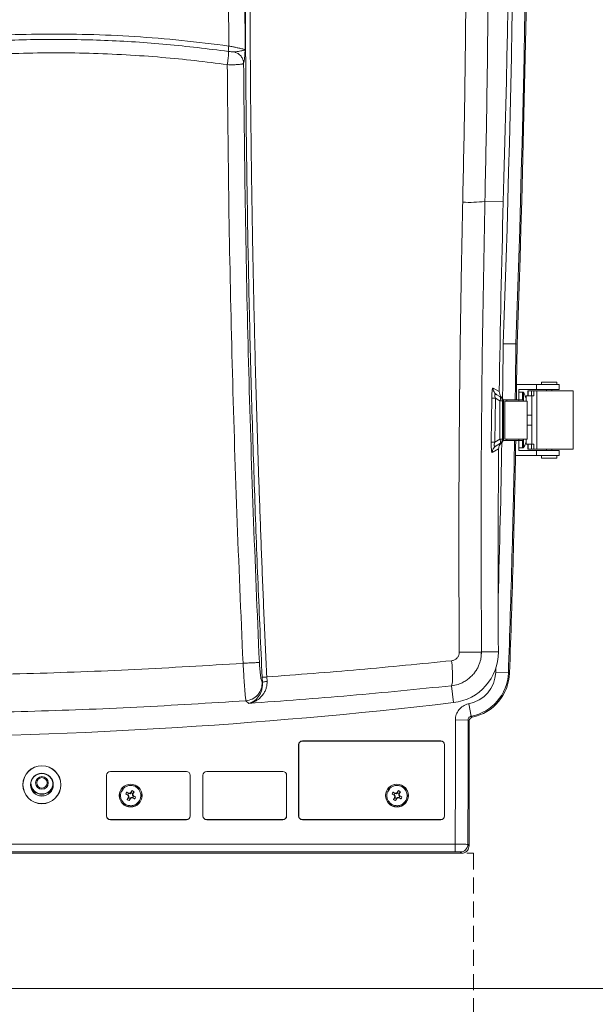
# Model space of a CAD drawing. Header units: millimetres. Extents: x 0 to 594, y 0 to 420.
# Tile 70 of 75: x 482 to 527, y 218 to 296. Entities that reach past the tile are written whole.
import ezdxf

# ---------------------------------------------------------------- set-up
doc = ezdxf.new("R2010")
doc.units = ezdxf.units.MM
doc.linetypes.add('HIDDEN', pattern=[1.905, 1.27, -0.635])
doc.styles.add('SLDTEXTSTYLE1', font='TXT', dxfattribs={"width": 0.605})
doc.dimstyles.new('SLDDIMSTYLE1', dxfattribs={"dimtxt": 2.568319, "dimasz": 3.3, "dimexe": 0, "dimexo": 0.0625, "dimgap": 0.64208, "dimtad": 1, "dimdec": 0, "dimlfac": 5, "dimrnd": 1e-09, "dimzin": 12, "dimdsep": 46, "dimtxsty": 'SLDTEXTSTYLE1', "dimsah": 1, "dimcen": 0.09, "dimadec": 0, "dimazin": 3, "dimtfac": 1, "dimtdec": 1, "dimtofl": 0, "dimtmove": 0, "dimatfit": 3, "dimfxl": 0, "dimfrac": 2, "dimtolj": 1, "dimtzin": 12, "dimarcsym": 0})

# ---------------------------------------------------------------- blocks, each defined once
blk = doc.blocks.new('_D_1')
at = {"color": 7, "linetype": 'Continuous', "lineweight": 0}
for p, q in [((480.764, 376.809), (537.832, 376.809)), ((536.832, 376.809), (536.832, 219.509)), ((532.3, 300.854), (532.3, 301.442)), ((532.3, 301.442), (536.245, 301.442)), ((536.245, 301.442), (536.245, 300.854)), ((532.3, 295.465), (532.3, 294.877)), ((536.245, 294.877), (536.245, 295.465)), ((532.3, 294.877), (536.245, 294.877)), ((480.764, 219.509), (537.832, 219.509))]:
    blk.add_line(p, q, dxfattribs=at)
for points in [[(536.832, 376.809), (536.332, 373.509), (537.332, 373.509)], [(536.832, 219.509), (537.332, 222.809), (536.332, 222.809)]]:
    blk.add_solid(points, dxfattribs=at)
at = {"color": 7, "linetype": 'Continuous', "lineweight": 0, "char_height": 2.6458, "attachment_point": 1, "rotation": 90, "style": 'SLDTEXTSTYLE1'}
for s, insert in [('787', (528.302, 295.22)), ('31', (532.834, 296.2))]:
    blk.add_mtext(s, dxfattribs=dict(at, insert=insert))

msp = doc.modelspace()

# ---------------------------------------------------------------- linework, layer by layer
at = {"color": 7, "linetype": 'Continuous', "lineweight": 15}
for p, q in [((498.101, 293.794), (498.086, 297.572)), ((499.395, 293.518), (499.378, 297.686)), ((518.301, 281.553), (519.751, 281.512)), ((520.741, 270.308), (520.838, 270.306)), ((520.801, 267.109), (522.364, 267.109)), ((522.364, 266.709), (522.364, 267.109)), ((522.364, 267.109), (524.164, 267.109)), ((522.764, 267.309), (522.764, 267.109)), ((523.964, 267.309), (522.764, 267.309)), ((523.964, 267.109), (523.964, 267.309)), ((524.164, 266.709), (524.164, 267.109)), ((518.944, 266.839), (519.434, 266.557)), ((519.196, 266.332), (519.178, 266.353)), ((519.204, 266.323), (519.241, 266.311)), ((519.483, 266.171), (519.241, 266.311)), ((520.964, 265.909), (520.964, 266.709)), ((520.964, 266.709), (522.364, 266.709)), ((521.273, 266.509), (520.964, 266.509)), ((521.675, 266.609), (521.675, 266.209)), ((521.675, 266.609), (521.704, 266.609)), ((521.704, 266.609), (521.704, 266.209)), ((521.704, 266.609), (521.967, 266.609)), ((521.967, 266.609), (521.967, 266.209)), ((521.967, 266.609), (522.162, 266.609)), ((522.162, 266.609), (522.162, 266.209)), ((522.4, 266.609), (522.162, 266.609)), ((522.364, 266.709), (524.164, 266.709)), ((522.4, 266.609), (522.4, 262.009)), ((525.265, 266.609), (522.4, 266.609)), ((523.164, 266.709), (523.164, 266.609)), ((523.564, 266.609), (523.564, 266.709)), ((525.265, 262.009), (525.265, 266.609)), ((518.793, 262.572), (518.836, 266.036)), ((519.09, 262.567), (519.132, 266.028)), ((519.483, 265.825), (519.132, 266.028)), ((519.483, 266.171), (519.529, 266.145)), ((519.483, 266.171), (519.529, 266.145)), ((519.483, 262.794), (519.483, 265.825)), ((519.683, 265.825), (519.483, 265.825)), ((519.529, 266.145), (519.633, 266.101)), ((519.683, 262.794), (519.683, 265.825)), ((519.683, 265.825), (519.729, 265.799)), ((519.764, 265.909), (519.764, 262.709)), ((520.041, 265.909), (519.764, 265.909)), ((519.87, 265.809), (519.87, 262.809)), ((521.633, 265.809), (519.87, 265.809)), ((520.94, 265.909), (520.041, 265.909)), ((521.009, 265.809), (520.94, 265.909)), ((520.94, 265.909), (521.301, 265.909)), ((521.301, 265.909), (521.37, 265.809)), ((521.518, 266.106), (521.521, 266.108)), ((521.542, 265.812), (521.518, 265.812)), ((521.542, 266.209), (521.542, 265.809)), ((521.684, 266.209), (521.542, 266.209)), ((521.633, 262.809), (521.633, 265.809)), ((521.704, 266.209), (521.684, 266.209)), ((521.967, 266.209), (521.704, 266.209)), ((522.162, 266.209), (521.967, 266.209)), ((522.004, 266.209), (522.004, 262.409)), ((522.004, 264.709), (521.633, 264.709)), ((521.633, 263.909), (522.004, 263.909)), ((519.09, 262.567), (519.483, 262.794)), ((519.54, 262.48), (519.179, 262.271)), ((519.179, 262.271), (519.483, 262.447)), ((519.683, 262.794), (519.483, 262.794)), ((519.54, 262.48), (519.483, 262.447)), ((519.612, 262.514), (519.54, 262.48)), ((519.74, 262.827), (519.683, 262.794)), ((520.041, 262.709), (519.764, 262.709)), ((519.87, 262.809), (521.633, 262.809)), ((520.94, 262.709), (520.041, 262.709)), ((520.94, 262.709), (521.009, 262.809)), ((521.301, 262.709), (520.94, 262.709)), ((520.964, 261.909), (520.964, 262.709)), ((521.37, 262.809), (521.301, 262.709)), ((521.518, 262.806), (521.542, 262.806)), ((521.521, 262.511), (521.518, 262.513)), ((521.542, 262.809), (521.542, 262.409)), ((521.542, 262.409), (521.684, 262.409)), ((521.675, 262.409), (521.675, 262.009)), ((521.684, 262.409), (521.704, 262.409)), ((521.704, 262.409), (521.704, 262.009)), ((521.704, 262.409), (521.967, 262.409)), ((521.967, 262.009), (521.967, 262.409)), ((521.967, 262.409), (522.162, 262.409)), ((522.162, 262.409), (522.162, 262.009)), ((519.382, 262.046), (518.882, 261.757)), ((519.11, 262.225), (519.134, 262.251)), ((520.964, 262.109), (521.273, 262.109)), ((522.364, 261.909), (520.964, 261.909)), ((521.704, 262.009), (521.675, 262.009)), ((521.967, 262.009), (521.704, 262.009)), ((521.967, 262.009), (522.162, 262.009)), ((522.4, 262.009), (522.162, 262.009)), ((522.364, 261.509), (522.364, 261.909)), ((522.364, 261.909), (524.164, 261.909)), ((522.4, 262.009), (525.265, 262.009)), ((523.164, 262.009), (523.164, 261.909)), ((523.564, 261.909), (523.564, 262.009)), ((524.164, 261.509), (524.164, 261.909)), ((520.712, 261.509), (522.364, 261.509)), ((524.164, 261.509), (522.364, 261.509)), ((522.764, 261.509), (522.764, 261.309)), ((522.764, 261.309), (523.964, 261.309)), ((523.964, 261.309), (523.964, 261.509)), ((517.997, 245.68), (518.011, 246.051)), ((518.029, 246.028), (517.997, 246.027)), ((518.029, 246.028), (517.999, 245.68)), ((519.36, 246.037), (518.029, 246.028)), ((500.731, 244.04), (500.755, 243.622)), ((501.097, 244.058), (501.116, 243.71)), ((520.146, 244.372), (519.148, 244.408)), ((520.146, 244.372), (520.243, 244.369)), ((500.739, 243.636), (500.755, 243.622)), ((515.829, 242.038), (515.672, 243.368)), ((499.455, 242.182), (499.69, 241.975)), ((517.211, 240.963), (517.028, 241.945)), ((516.967, 240.668), (515.968, 240.664)), ((503.614, 238.709), (503.612, 238.709)), ((503.612, 238.709), (503.612, 233.109)), ((503.614, 238.709), (503.614, 233.109)), ((503.914, 239.009), (503.914, 239.011)), ((514.814, 239.011), (503.914, 239.011)), ((514.814, 239.009), (503.914, 239.009)), ((514.814, 239.009), (514.814, 239.011)), ((515.114, 238.709), (515.116, 238.709)), ((515.114, 233.109), (515.114, 238.709)), ((515.116, 233.109), (515.116, 238.709)), ((488.462, 236.309), (488.462, 233.109)), ((488.464, 236.309), (488.462, 236.309)), ((488.464, 236.309), (488.464, 233.109)), ((494.764, 236.611), (488.764, 236.611)), ((488.764, 236.609), (488.764, 236.611)), ((494.764, 236.609), (488.764, 236.609)), ((494.764, 236.609), (494.764, 236.611)), ((495.064, 233.109), (495.064, 236.309)), ((495.064, 236.309), (495.066, 236.309)), ((495.066, 233.109), (495.066, 236.309)), ((496.062, 236.309), (496.062, 233.109)), ((496.064, 236.309), (496.062, 236.309)), ((496.064, 236.309), (496.064, 233.109)), ((502.364, 236.611), (496.364, 236.611)), ((496.364, 236.609), (496.364, 236.611)), ((502.364, 236.609), (496.364, 236.609)), ((502.364, 236.609), (502.364, 236.611)), ((502.664, 236.309), (502.666, 236.309)), ((502.664, 233.109), (502.664, 236.309)), ((502.666, 233.109), (502.666, 236.309)), ((490.133, 234.73), (489.978, 234.822)), ((489.978, 234.822), (490.139, 234.754)), ((490.062, 234.975), (490.223, 234.894)), ((490.062, 234.975), (490.205, 234.875)), ((490.098, 234.407), (490.18, 234.568)), ((490.098, 234.407), (490.198, 234.551)), ((490.133, 234.73), (490.167, 234.74)), ((490.185, 234.658), (490.133, 234.73)), ((490.139, 234.754), (490.167, 234.74)), ((490.167, 234.74), (490.223, 234.668)), ((490.18, 234.568), (490.185, 234.658)), ((490.18, 234.568), (490.214, 234.578)), ((490.185, 234.658), (490.223, 234.668)), ((490.214, 234.578), (490.198, 234.551)), ((490.233, 234.859), (490.205, 234.875)), ((490.223, 234.668), (490.214, 234.578)), ((490.223, 234.894), (490.312, 234.888)), ((490.223, 234.894), (490.233, 234.859)), ((490.323, 234.851), (490.233, 234.859)), ((490.251, 234.323), (490.319, 234.484)), ((490.344, 234.478), (490.251, 234.323)), ((490.312, 234.888), (490.384, 234.94)), ((490.312, 234.888), (490.323, 234.851)), ((490.319, 234.484), (490.334, 234.513)), ((490.394, 234.906), (490.323, 234.851)), ((490.334, 234.513), (490.405, 234.568)), ((490.344, 234.478), (490.334, 234.513)), ((490.416, 234.531), (490.344, 234.478)), ((490.384, 234.94), (490.476, 235.096)), ((490.384, 234.94), (490.394, 234.906)), ((490.409, 234.934), (490.394, 234.906)), ((490.416, 234.531), (490.405, 234.568)), ((490.405, 234.568), (490.495, 234.559)), ((490.476, 235.096), (490.409, 234.934)), ((490.505, 234.525), (490.416, 234.531)), ((490.505, 234.525), (490.495, 234.559)), ((490.495, 234.559), (490.522, 234.544)), ((490.514, 234.84), (490.505, 234.75)), ((490.505, 234.75), (490.543, 234.761)), ((490.561, 234.679), (490.505, 234.75)), ((490.666, 234.443), (490.505, 234.525)), ((490.514, 234.84), (490.53, 234.868)), ((490.514, 234.84), (490.548, 234.85)), ((490.666, 234.443), (490.522, 234.544)), ((490.548, 234.85), (490.543, 234.761)), ((490.543, 234.761), (490.595, 234.689)), ((490.63, 235.011), (490.548, 234.85)), ((490.561, 234.679), (490.595, 234.689)), ((490.589, 234.664), (490.561, 234.679)), ((490.75, 234.597), (490.589, 234.664)), ((490.595, 234.689), (490.75, 234.597)), ((511.133, 234.73), (510.978, 234.822)), ((510.978, 234.822), (511.139, 234.754)), ((511.062, 234.975), (511.223, 234.894)), ((511.062, 234.975), (511.205, 234.875)), ((511.098, 234.407), (511.18, 234.568)), ((511.098, 234.407), (511.198, 234.551)), ((511.133, 234.73), (511.167, 234.74)), ((511.185, 234.658), (511.133, 234.73)), ((511.139, 234.754), (511.167, 234.74)), ((511.167, 234.74), (511.223, 234.668)), ((511.18, 234.568), (511.185, 234.658)), ((511.18, 234.568), (511.214, 234.578)), ((511.185, 234.658), (511.223, 234.668)), ((511.214, 234.578), (511.198, 234.551)), ((511.233, 234.859), (511.205, 234.875)), ((511.223, 234.668), (511.214, 234.578)), ((511.223, 234.894), (511.312, 234.888)), ((511.223, 234.894), (511.233, 234.859)), ((511.323, 234.851), (511.233, 234.859)), ((511.251, 234.323), (511.319, 234.484)), ((511.344, 234.478), (511.251, 234.323)), ((511.312, 234.888), (511.384, 234.94)), ((511.312, 234.888), (511.323, 234.851)), ((511.319, 234.484), (511.334, 234.513)), ((511.394, 234.906), (511.323, 234.851)), ((511.334, 234.513), (511.405, 234.568)), ((511.344, 234.478), (511.334, 234.513)), ((511.416, 234.531), (511.344, 234.478)), ((511.384, 234.94), (511.476, 235.096)), ((511.384, 234.94), (511.394, 234.906)), ((511.409, 234.934), (511.394, 234.906)), ((511.416, 234.531), (511.405, 234.568)), ((511.405, 234.568), (511.495, 234.559)), ((511.476, 235.096), (511.409, 234.934)), ((511.505, 234.525), (511.416, 234.531)), ((511.505, 234.525), (511.495, 234.559)), ((511.495, 234.559), (511.522, 234.544)), ((511.514, 234.84), (511.505, 234.75)), ((511.505, 234.75), (511.543, 234.761)), ((511.561, 234.679), (511.505, 234.75)), ((511.666, 234.443), (511.505, 234.525)), ((511.514, 234.84), (511.53, 234.868)), ((511.514, 234.84), (511.548, 234.85)), ((511.666, 234.443), (511.522, 234.544)), ((511.548, 234.85), (511.543, 234.761)), ((511.543, 234.761), (511.595, 234.689)), ((511.63, 235.011), (511.548, 234.85)), ((511.561, 234.679), (511.595, 234.689)), ((511.589, 234.664), (511.561, 234.679)), ((511.75, 234.597), (511.589, 234.664)), ((511.595, 234.689), (511.75, 234.597)), ((488.464, 233.109), (488.462, 233.109)), ((495.064, 233.109), (495.066, 233.109)), ((496.064, 233.109), (496.062, 233.109)), ((502.664, 233.109), (502.666, 233.109)), ((503.614, 233.109), (503.612, 233.109)), ((515.114, 233.109), (515.116, 233.109)), ((488.764, 232.809), (488.764, 232.808)), ((488.764, 232.809), (494.764, 232.809)), ((488.764, 232.808), (494.764, 232.808)), ((494.764, 232.809), (494.764, 232.808)), ((496.364, 232.809), (496.364, 232.808)), ((496.364, 232.809), (502.364, 232.809)), ((496.364, 232.808), (502.364, 232.808)), ((502.364, 232.809), (502.364, 232.808)), ((503.914, 232.809), (503.914, 232.808)), ((503.914, 232.809), (514.814, 232.809)), ((503.914, 232.808), (514.814, 232.808)), ((514.814, 232.809), (514.814, 232.808)), ((422.773, 230.879), (515.955, 230.879)), ((515.955, 230.28), (515.955, 230.879)), ((422.277, 230.163), (516.45, 230.163)), ((515.955, 230.28), (422.773, 230.28))]:
    msp.add_line(p, q, dxfattribs=at)
at = {"color": 8, "linetype": 'Continuous', "lineweight": 15}
for p, q in [((521.273, 266.509), (521.273, 265.909)), ((521.331, 266.48), (521.331, 265.866)), ((520.041, 265.909), (520.041, 265.809)), ((520.041, 262.809), (520.041, 262.709)), ((521.273, 262.709), (521.273, 262.109)), ((521.331, 262.753), (521.331, 262.139)), ((519.148, 244.408), (519.161, 244.763))]:
    msp.add_line(p, q, dxfattribs=at)
at = {"color": 7, "linetype": 'HIDDEN', "lineweight": 0}
for p, q in [((421.625, 230.163), (517.401, 230.163)), ((517.401, 230.163), (517.401, 170.163))]:
    msp.add_line(p, q, dxfattribs=at)
at = {"color": 8, "linetype": 'Continuous', "lineweight": 15, "flags": 128}
for points in [[(519.691, 266.04), (519.705, 267.09), (519.743, 270.331)], [(520.741, 270.308), (520.704, 267.066), (520.688, 265.909)]]:
    msp.add_lwpolyline(points, dxfattribs=at)
at = {"color": 7, "linetype": 'Continuous', "lineweight": 15, "flags": 128}
for points in [[(520.785, 265.909), (520.801, 267.063), (520.838, 270.306)], [(519.483, 265.825), (519.506, 265.884), (519.523, 265.941), (519.533, 265.995), (519.536, 266.044), (519.533, 266.088), (519.523, 266.124), (519.506, 266.152), (519.483, 266.171)], [(519.483, 262.447), (519.506, 262.467), (519.523, 262.495), (519.533, 262.531), (519.536, 262.575), (519.533, 262.624), (519.523, 262.678), (519.506, 262.735), (519.483, 262.794)], [(516.953, 230.855), (516.966, 230.842), (517.05, 230.758)], [(516.45, 230.163), (516.379, 230.234), (516.354, 230.26)]]:
    msp.add_lwpolyline(points, dxfattribs=at)
at = {"color": 7, "linetype": 'Continuous', "lineweight": 15}
for centre, radius in [((483.364, 235.563), 1.5), ((483.364, 235.563), 1.491), ((483.364, 235.563), 0.9), ((483.364, 235.563), 0.884), ((483.364, 235.709), 0.5), ((483.364, 235.709), 0.411), ((490.364, 234.709), 0.898), ((490.364, 234.709), 0.891), ((511.364, 234.709), 0.898), ((511.364, 234.709), 0.891)]:
    msp.add_circle(centre, radius, dxfattribs=at)
at = {"color": 8, "linetype": 'Continuous', "lineweight": 15}
for centre, radius, start, end in [((-978.336, 324.311), 1499.051, 357.936391, 0.703248), ((-978.336, 324.311), 1500.05, 357.936888, 0.70278), ((-479.259, 280.268), 999.051, 358.27844, 358.982771), ((-479.259, 280.268), 1000.05, 357.943004, 358.993988)]:
    msp.add_arc(centre, radius, start, end, dxfattribs=at)
at = {"color": 7, "linetype": 'Continuous', "lineweight": 15}
for centre, radius, start, end in [((-973.636, 324.309), 1494, 358.358462, 0.699018), ((-978.336, 324.311), 1500.147, 357.936937, 0.702734), ((517.08, 290.592), 9.121, 266.6717, 277.69452), ((1524.738, 252.711), 1005.4, 178.358462, 179.210924), ((521.273, 266.437), 0.072, 36.35837, 90), ((520.284, 265.709), 1.3, 17.86258, 36.35837), ((519.247, 275.903), 9.876, 267.61302, 269.33485), ((519.283, 265.825), 0.4, 359.98708, 59.9978), ((519.329, 265.799), 0.4, 359.98715, 59.99784), ((520.284, 265.709), 1.296, 13.93028, 17.83513), ((519.204, 275.905), 13.339, 268.23318, 269.50779), ((519.283, 262.794), 0.4, 300.0022, 0.01292), ((519.34, 262.826), 0.4, 300.0022, 0.01292), ((-479.259, 280.268), 1000.147, 357.943004, 358.994085), ((520.284, 262.909), 1.3, 323.64163, 342.13742), ((520.284, 262.909), 1.296, 342.16487, 346.06972), ((519.477, 261.757), 0.595, 120.0794, 179.95614), ((1524.738, 252.711), 1005.4, 179.468006, 180.380333), ((521.273, 262.181), 0.072, 270, 323.64163), ((515.36, 246.01), 4, 276.72127, 0.38033), ((516.549, 244.501), 2.601, 280.60001, 357.943), ((516.549, 244.501), 3.6, 280.60001, 357.943), ((516.549, 244.501), 3.697, 281.76183, 357.943), ((469.364, 636.309), 397, 263.27873, 276.72127), ((-486.227, 237.145), 1002.201, 359.641735, 0.201165), ((-486.227, 237.145), 1003.2, 359.640743, 0.201165), ((-486.227, 237.145), 1003.297, 359.63523, 0.196595), ((503.914, 238.709), 0.302, 90, 180), ((503.914, 238.709), 0.3, 90, 180), ((514.814, 238.709), 0.302, 0, 90), ((514.814, 238.709), 0.3, 0, 90), ((488.764, 236.309), 0.302, 90, 180), ((488.764, 236.309), 0.3, 90, 180), ((494.764, 236.309), 0.302, 0, 90), ((494.764, 236.309), 0.3, 0, 90), ((496.364, 236.309), 0.302, 90, 180), ((496.364, 236.309), 0.3, 90, 180), ((502.364, 236.309), 0.302, 0, 90), ((502.364, 236.309), 0.3, 0, 90), ((483.364, 235.709), 0.9, 190.81489, 349.18511), ((483.364, 235.709), 0.872, 180, 359.98331), ((490.364, 234.709), 0.775, 139.12714, 158.45696), ((511.364, 234.709), 0.775, 139.12714, 158.45696), ((490.364, 234.709), 0.402, 138.61836, 163.76231), ((490.364, 234.709), 0.229, 133.7053, 168.67537), ((490.364, 234.709), 0.229, 223.7053, 258.67537), ((490.364, 234.709), 0.229, 43.7053, 78.67537), ((490.364, 234.709), 0.402, 48.61836, 73.76231), ((490.364, 234.709), 0.229, 313.7053, 348.67537), ((490.364, 234.709), 0.402, 318.61836, 343.76231), ((511.364, 234.709), 0.402, 138.61836, 163.76231), ((511.364, 234.709), 0.229, 133.7053, 168.67537), ((511.364, 234.709), 0.229, 223.7053, 258.67537), ((511.364, 234.709), 0.229, 43.7053, 78.67537), ((511.364, 234.709), 0.402, 48.61836, 73.76231), ((511.364, 234.709), 0.229, 313.7053, 348.67537), ((511.364, 234.709), 0.402, 318.61836, 343.76231), ((490.364, 234.709), 0.402, 228.61836, 253.76231), ((511.364, 234.709), 0.402, 228.61836, 253.76231), ((488.764, 233.109), 0.302, 180, 270), ((488.764, 233.109), 0.3, 180, 270), ((494.764, 233.109), 0.302, 270, 0), ((494.764, 233.109), 0.3, 270, 0), ((496.364, 233.109), 0.302, 180, 270), ((496.364, 233.109), 0.3, 180, 270), ((502.364, 233.109), 0.302, 270, 0), ((502.364, 233.109), 0.3, 270, 0), ((503.914, 233.109), 0.302, 180, 270), ((503.914, 233.109), 0.3, 180, 270), ((514.814, 233.109), 0.3, 270, 0), ((514.814, 233.109), 0.302, 270, 0), ((516.352, 230.861), 0.601, 270.18217, 359.45857)]:
    msp.add_arc(centre, radius, start, end, dxfattribs=at)
for centre in [(519.708, 264.309), (519.743, 264.309)]:
    msp.add_ellipse(centre, major_axis=(0, 0.6), ratio=0.017455, dxfattribs=at)
for points, knots in [([(499.413, 297.613), (499.424, 295.006), (499.446, 289.806), (499.543, 282.003), (499.687, 274.22), (499.88, 266.483), (500.12, 258.881), (500.399, 251.413), (500.621, 246.495), (500.731, 244.04)], [0, 0, 0, 0, 0.146306, 0.291708, 0.437251, 0.582209, 0.724762, 0.862627, 1, 1, 1, 1]), ([(499.78, 297.648), (499.786, 295.948), (499.798, 292.548), (499.844, 287.445), (499.91, 282.341), (499.998, 277.237), (500.106, 272.176), (500.231, 267.275), (500.371, 262.535), (500.525, 257.913), (500.697, 253.291), (500.886, 248.672), (501.026, 245.595), (501.097, 244.058)], [0, 0, 0, 0, 0.095377, 0.190715, 0.286016, 0.381281, 0.47651, 0.56929, 0.655488, 0.741675, 0.827853, 0.91402, 1, 1, 1, 1]), ([(516.801, 297.73), (516.774, 295.022), (516.719, 289.612), (516.607, 284.193), (516.55, 281.487)], [0, 0, 0, 0, 0.500488, 1, 1, 1, 1]), ([(518.552, 297.872), (518.525, 295.155), (518.47, 289.719), (518.357, 284.275), (518.301, 281.553)], [0, 0, 0, 0, 0.500002, 1, 1, 1, 1]), ([(498.101, 293.794), (496.865, 293.952), (494.395, 294.268), (490.689, 294.564), (487.029, 294.729), (483.455, 294.759), (480.007, 294.668), (476.914, 294.481), (474.136, 294.232), (471.656, 293.945), (469.276, 293.611), (466.997, 293.237), (464.781, 292.821), (462.934, 292.432), (461.452, 292.092), (460.331, 291.822), (459.214, 291.54), (458.101, 291.244), (456.991, 290.936), (455.884, 290.615), (454.643, 290.239), (453.269, 289.802), (451.765, 289.298), (450.357, 288.801), (448.005, 287.932), (444.732, 286.624), (441.939, 285.311), (440.541, 284.654)], [0, 0, 0, 0, 0.063345, 0.126481, 0.188665, 0.249168, 0.307666, 0.363401, 0.406141, 0.448954, 0.48985, 0.527883, 0.565952, 0.604077, 0.623556, 0.643031, 0.662504, 0.681978, 0.701454, 0.720936, 0.740427, 0.767244, 0.794088, 0.820965, 0.843038, 0.921435, 1, 1, 1, 1]), ([(440.69, 284.275), (442.169, 284.968), (445.127, 286.353), (449.691, 288.154), (454.336, 289.746), (459.058, 291.105), (463.844, 292.233), (468.683, 293.123), (473.561, 293.775), (478.464, 294.186), (483.381, 294.356), (488.297, 294.28), (493.202, 293.979), (496.447, 293.576), (498.069, 293.375)], [0, 0, 0, 0, 0.083326, 0.166653, 0.249981, 0.333311, 0.416643, 0.499977, 0.583314, 0.666652, 0.749992, 0.833331, 0.916669, 1, 1, 1, 1]), ([(498.101, 293.794), (498.095, 293.748), (498.082, 293.654), (498.07, 293.523), (498.064, 293.42), (498.068, 293.39), (498.069, 293.375)], [0, 0, 0, 0, 0.241855, 0.5, 0.758145, 1, 1, 1, 1]), ([(499.395, 293.518), (499.361, 293.529), (499.293, 293.55), (499.013, 293.614), (498.707, 293.678), (498.406, 293.738), (498.209, 293.774), (498.101, 293.794)], [0, 0, 0, 0, 0.248896, 0.498023, 0.693925, 0.833289, 1, 1, 1, 1]), ([(498.561, 293.33), (498.627, 293.34), (498.761, 293.359), (498.962, 293.394), (499.121, 293.422), (499.239, 293.448), (499.307, 293.468), (499.352, 293.486), (499.379, 293.501), (499.39, 293.513), (499.395, 293.518)], [0, 0, 0, 0, 0.167507, 0.345151, 0.532224, 0.64733, 0.779961, 0.850433, 0.925727, 1, 1, 1, 1]), ([(499.274, 292.444), (499.293, 292.536), (499.327, 292.695), (499.366, 293.085), (499.385, 293.363), (499.395, 293.518)], [0, 0, 0, 0, 0.384025, 0.656284, 1, 1, 1, 1]), ([(441.065, 283.33), (441.971, 283.76), (443.783, 284.617), (445.99, 285.559), (447.65, 286.231), (448.75, 286.661), (449.965, 287.119), (451.964, 287.842), (454.767, 288.773), (458.286, 289.8), (461.056, 290.499), (463.053, 290.95), (464.264, 291.208), (465.478, 291.451), (466.695, 291.679), (467.914, 291.892), (469.18, 292.096), (470.517, 292.294), (472.197, 292.519), (474.18, 292.747), (476.441, 292.954), (478.771, 293.114), (481.33, 293.228), (484.123, 293.278), (487.072, 293.241), (489.975, 293.119), (492.758, 292.923), (495.415, 292.665), (497.131, 292.441), (497.982, 292.33)], [0, 0, 0, 0, 0.051602, 0.103137, 0.123376, 0.143614, 0.163855, 0.190084, 0.25281, 0.315461, 0.378121, 0.39929, 0.420449, 0.441602, 0.462752, 0.483902, 0.505056, 0.528441, 0.553157, 0.591955, 0.630719, 0.66947, 0.711646, 0.762005, 0.812681, 0.862888, 0.911087, 0.955878, 1, 1, 1, 1]), ([(498.069, 293.375), (498.074, 293.346), (498.082, 293.297), (498.079, 293.157), (498.069, 293), (498.05, 292.812), (498.022, 292.588), (497.997, 292.427), (497.982, 292.33)], [0, 0, 0, 0, 0.203864, 0.340591, 0.49996, 0.659237, 0.795955, 1, 1, 1, 1]), ([(498.069, 293.375), (498.169, 293.362), (498.312, 293.343), (498.475, 293.328), (498.535, 293.33), (498.561, 293.33)], [0, 0, 0, 0, 0.563171, 0.807694, 1, 1, 1, 1]), ([(498.561, 293.33), (498.656, 293.292), (498.849, 293.214), (499.078, 292.998), (499.236, 292.733), (499.262, 292.538), (499.274, 292.444)], [0, 0, 0, 0, 0.243817, 0.500002, 0.756186, 1, 1, 1, 1]), ([(497.982, 292.33), (498.137, 292.327), (498.321, 292.323), (498.617, 292.327), (498.897, 292.338), (499.18, 292.373), (499.244, 292.421), (499.274, 292.444)], [0, 0, 0, 0, 0.240484, 0.284137, 0.504114, 0.765638, 1, 1, 1, 1]), ([(497.982, 292.33), (498.019, 288.4), (498.094, 280.548), (498.356, 268.753), (498.717, 256.95), (499.058, 249.078), (499.229, 245.138)], [0, 0, 0, 0, 0.250157, 0.499829, 0.749716, 1, 1, 1, 1]), ([(499.274, 292.444), (499.311, 288.514), (499.386, 280.654), (499.646, 268.845), (500.006, 257.026), (500.345, 249.145), (500.515, 245.203)], [0, 0, 0, 0, 0.249859, 0.49983, 0.749809, 1, 1, 1, 1]), ([(516.55, 281.487), (516.531, 280.601), (516.492, 278.832), (516.442, 276.178), (516.397, 273.525), (516.358, 270.874), (516.324, 268.224), (516.297, 265.577), (516.276, 263.024), (516.252, 258.928), (516.238, 253.288), (516.264, 248.435), (516.277, 246.009)], [0, 0, 0, 0, 0.074943, 0.149824, 0.224644, 0.299403, 0.374101, 0.448738, 0.523314, 0.589913, 0.795002, 1, 1, 1, 1]), ([(518.301, 281.553), (518.225, 277.609), (518.071, 269.722), (517.98, 257.877), (518.013, 249.978), (518.029, 246.028)], [0, 0, 0, 0, 0.333379, 0.666671, 1, 1, 1, 1]), ([(520.741, 270.308), (520.724, 270.309), (520.69, 270.309), (520.503, 270.314), (520.237, 270.32), (519.973, 270.326), (519.805, 270.33), (519.749, 270.331), (519.743, 270.331)], [0, 0, 0, 0, 0.222063, 0.444126, 0.666199, 0.888289, 0.988413, 1, 1, 1, 1]), ([(518.836, 266.036), (518.838, 266.128), (518.841, 266.275), (518.853, 266.465), (518.866, 266.609), (518.884, 266.726), (518.91, 266.832), (518.931, 266.837), (518.944, 266.839)], [0, 0, 0, 0, 0.19729, 0.315327, 0.44543, 0.585263, 0.729512, 1, 1, 1, 1]), ([(519.241, 266.311), (519.198, 266.341), (519.11, 266.401), (519.015, 266.531), (518.953, 266.681), (518.947, 266.787), (518.944, 266.839)], [0, 0, 0, 0, 0.245524, 0.500002, 0.754479, 1, 1, 1, 1]), ([(519.434, 266.557), (519.439, 266.489), (519.451, 266.354), (519.535, 266.199), (519.608, 266.126), (519.633, 266.101)], [0, 0, 0, 0, 0.396026, 0.791969, 1, 1, 1, 1]), ([(519.633, 266.101), (519.663, 266.068), (519.723, 266.001), (519.76, 265.892), (519.763, 265.826), (519.764, 265.805)], [0, 0, 0, 0, 0.4040664, 0.8081309, 1, 1, 1, 1]), ([(518.882, 261.757), (518.869, 261.759), (518.85, 261.763), (518.827, 261.859), (518.811, 261.973), (518.801, 262.12), (518.793, 262.319), (518.793, 262.475), (518.793, 262.572)], [0, 0, 0, 0, 0.253485, 0.393669, 0.53327, 0.667243, 0.791718, 1, 1, 1, 1]), ([(519.179, 262.271), (519.146, 262.255), (519.099, 262.232), (519.054, 262.245), (519.037, 262.267), (519.029, 262.289), (519.025, 262.317), (519.027, 262.361), (519.044, 262.448), (519.071, 262.519), (519.09, 262.567)], [0, 0, 0, 0, 0.302781, 0.441851, 0.504312, 0.561682, 0.615977, 0.669676, 0.780144, 1, 1, 1, 1]), ([(519.612, 262.514), (519.563, 262.467), (519.464, 262.372), (519.393, 262.2), (519.385, 262.089), (519.382, 262.046)], [0, 0, 0, 0, 0.378954, 0.7579701, 1, 1, 1, 1]), ([(519.764, 262.828), (519.759, 262.783), (519.75, 262.693), (519.69, 262.585), (519.634, 262.535), (519.612, 262.514)], [0, 0, 0, 0, 0.373755, 0.74751, 1, 1, 1, 1]), ([(515.673, 245.34), (513.246, 245.096), (508.399, 244.61), (503.528, 244.242), (501.097, 244.058)], [0, 0, 0, 0, 0.500731, 1, 1, 1, 1]), ([(515.672, 243.368), (515.694, 243.418), (515.727, 243.494), (515.747, 243.757), (515.753, 244.011), (515.748, 244.315), (515.728, 244.75), (515.695, 245.107), (515.673, 245.34)], [0, 0, 0, 0, 0.240718, 0.368961, 0.499557, 0.630215, 0.758642, 1, 1, 1, 1]), ([(516.277, 246.009), (516.269, 245.927), (516.252, 245.762), (516.115, 245.549), (515.916, 245.391), (515.754, 245.357), (515.673, 245.34)], [0, 0, 0, 0, 0.248078, 0.498599, 0.749935, 1, 1, 1, 1]), ([(499.229, 245.138), (496.387, 244.963), (490.709, 244.614), (482.171, 244.297), (473.633, 244.131), (465.094, 244.131), (456.556, 244.297), (448.019, 244.614), (442.34, 244.963), (439.499, 245.138)], [0, 0, 0, 0, 0.143083, 0.28595, 0.42866, 0.571343, 0.714053, 0.856918, 1, 1, 1, 1]), ([(500.515, 245.203), (500.484, 245.201), (500.42, 245.196), (500.125, 245.181), (499.713, 245.161), (499.388, 245.145), (499.229, 245.138)], [0, 0, 0, 0, 0.237566, 0.49346, 0.752931, 1, 1, 1, 1]), ([(499.229, 245.138), (499.239, 244.957), (499.26, 244.593), (499.293, 244.069), (499.326, 243.578), (499.354, 243.192), (499.377, 242.896), (499.397, 242.673), (499.417, 242.461), (499.437, 242.271), (499.449, 242.213), (499.455, 242.183)], [0, 0, 0, 0, 0.124369, 0.249103, 0.371985, 0.498509, 0.578992, 0.662458, 0.748881, 0.865955, 1, 1, 1, 1]), ([(500.515, 245.203), (500.526, 245.01), (500.548, 244.622), (500.606, 244.122), (500.673, 243.754), (500.717, 243.675), (500.739, 243.636)], [0, 0, 0, 0, 0.24691, 0.496505, 0.748295, 1, 1, 1, 1]), ([(500.731, 244.04), (500.74, 244.04), (500.759, 244.041), (500.844, 244.046), (500.961, 244.052), (501.052, 244.056), (501.097, 244.058)], [0, 0, 0, 0, 0.242207, 0.499808, 0.757515, 1, 1, 1, 1]), ([(500.739, 243.636), (500.727, 243.464), (500.702, 243.107), (500.411, 242.631), (499.975, 242.285), (499.624, 242.216), (499.455, 242.182)], [0, 0, 0, 0, 0.240617, 0.5, 0.759383, 1, 1, 1, 1]), ([(501.116, 243.71), (501.117, 243.628), (501.12, 243.453), (501.066, 243.193), (500.966, 242.93), (500.813, 242.675), (500.608, 242.439), (500.386, 242.26), (500.152, 242.124), (499.929, 242.03), (499.767, 241.993), (499.69, 241.975)], [0, 0, 0, 0, 0.084668, 0.178168, 0.281785, 0.397163, 0.524993, 0.666694, 0.764832, 0.888284, 1, 1, 1, 1]), ([(500.755, 243.622), (500.756, 243.508), (500.759, 243.278), (500.659, 242.865), (500.435, 242.453), (500.084, 242.117), (499.821, 242.023), (499.69, 241.975)], [0, 0, 0, 0, 0.120693, 0.243482, 0.492689, 0.745626, 1, 1, 1, 1]), ([(515.672, 243.368), (513.011, 243.099), (507.698, 242.563), (502.356, 242.171), (499.69, 241.975)], [0, 0, 0, 0, 0.5007255, 1, 1, 1, 1]), ([(500.755, 243.622), (500.763, 243.631), (500.781, 243.648), (500.865, 243.675), (500.981, 243.697), (501.072, 243.706), (501.116, 243.71)], [0, 0, 0, 0, 0.242407, 0.500063, 0.757685, 1, 1, 1, 1]), ([(499.455, 242.182), (496.591, 242.003), (490.87, 241.644), (482.268, 241.317), (473.666, 241.147), (465.062, 241.147), (456.46, 241.317), (447.858, 241.644), (442.137, 242.003), (439.273, 242.182)], [0, 0, 0, 0, 0.143104, 0.285947, 0.428666, 0.571334, 0.714054, 0.856896, 1, 1, 1, 1]), ([(515.968, 240.664), (515.982, 240.81), (516.01, 241.102), (516.232, 241.492), (516.56, 241.788), (516.851, 241.909), (517.01, 241.941), (517.028, 241.945)], [0, 0, 0, 0, 0.242877, 0.485766, 0.728397, 0.970994, 1, 1, 1, 1]), ([(517.211, 240.963), (517.207, 240.962), (517.17, 240.955), (517.103, 240.928), (517.027, 240.859), (516.975, 240.769), (516.97, 240.701), (516.967, 240.668)], [0, 0, 0, 0, 0.029301, 0.27268, 0.51415, 0.756008, 1, 1, 1, 1]), ([(517.064, 240.588), (517.039, 240.608), (517.007, 240.634), (516.974, 240.661), (516.967, 240.668)], [0, 0, 0, 0, 0.762208, 1, 1, 1, 1]), ([(517.303, 240.882), (517.27, 240.872), (517.206, 240.852), (517.129, 240.783), (517.075, 240.693), (517.068, 240.624), (517.064, 240.588)], [0, 0, 0, 0, 0.246552, 0.493115, 0.739426, 1, 1, 1, 1]), ([(517.211, 240.963), (517.218, 240.957), (517.249, 240.93), (517.279, 240.903), (517.303, 240.882)], [0, 0, 0, 0, 0.237791, 1, 1, 1, 1]), ([(489.663, 235.095), (489.693, 235.142), (489.771, 235.266), (489.96, 235.417), (490.216, 235.511), (490.49, 235.515), (490.749, 235.428), (490.965, 235.26), (491.114, 235.03), (491.177, 234.764), (491.15, 234.491), (491.047, 234.274), (490.893, 234.095), (490.692, 233.963), (490.427, 233.897), (490.154, 233.921), (489.905, 234.035), (489.708, 234.225), (489.585, 234.47), (489.55, 234.741), (489.593, 234.954), (489.648, 235.065), (489.663, 235.095)], [0, 0, 0, 0, 0.033597, 0.087276, 0.140955, 0.194634, 0.248313, 0.301992, 0.355671, 0.40935, 0.46303, 0.516709, 0.550305, 0.603985, 0.657664, 0.711343, 0.765022, 0.818701, 0.87238, 0.926059, 0.979738, 1, 1, 1, 1]), ([(510.663, 235.095), (510.693, 235.142), (510.771, 235.266), (510.96, 235.417), (511.216, 235.511), (511.49, 235.515), (511.749, 235.428), (511.965, 235.26), (512.114, 235.03), (512.177, 234.764), (512.15, 234.491), (512.047, 234.274), (511.893, 234.095), (511.692, 233.963), (511.427, 233.897), (511.154, 233.921), (510.905, 234.035), (510.708, 234.225), (510.585, 234.47), (510.55, 234.741), (510.593, 234.954), (510.648, 235.065), (510.663, 235.095)], [0, 0, 0, 0, 0.033597, 0.087276, 0.140955, 0.194634, 0.248313, 0.301992, 0.355671, 0.40935, 0.46303, 0.516709, 0.550305, 0.603985, 0.657664, 0.711343, 0.765022, 0.818701, 0.87238, 0.926059, 0.979738, 1, 1, 1, 1]), ([(490.53, 234.868), (490.56, 234.911), (490.593, 234.959), (490.626, 235.006), (490.63, 235.011)], [0, 0, 0, 0, 0.889809, 1, 1, 1, 1]), ([(511.53, 234.868), (511.56, 234.911), (511.593, 234.959), (511.626, 235.006), (511.63, 235.011)], [0, 0, 0, 0, 0.889809, 1, 1, 1, 1]), ([(516.953, 230.855), (516.936, 230.858), (516.902, 230.862), (516.714, 230.869), (516.449, 230.875), (516.179, 230.878), (516.011, 230.879), (515.955, 230.879)], [0, 0, 0, 0, 0.222287, 0.444655, 0.666919, 0.888942, 1, 1, 1, 1]), ([(517.05, 230.758), (517.043, 230.691), (517.029, 230.556), (516.924, 230.377), (516.771, 230.243), (516.603, 230.172), (516.493, 230.165), (516.45, 230.163)], [0, 0, 0, 0, 0.215706, 0.431426, 0.646825, 0.862092, 1, 1, 1, 1]), ([(515.955, 230.28), (515.977, 230.28), (516.044, 230.279), (516.152, 230.277), (516.259, 230.273), (516.334, 230.267), (516.347, 230.262), (516.354, 230.26)], [0, 0, 0, 0, 0.111006, 0.332936, 0.555167, 0.777587, 1, 1, 1, 1])]:
    msp.add_open_spline(points, degree=3, knots=knots, dxfattribs=at)
at = {"color": 8, "linetype": 'Continuous', "lineweight": 15}
for points, knots in [([(519.132, 266.028), (519.117, 266.072), (519.093, 266.14), (519.08, 266.222), (519.08, 266.263), (519.084, 266.29), (519.092, 266.313), (519.11, 266.336), (519.146, 266.35), (519.182, 266.333), (519.204, 266.323)], [0, 0, 0, 0, 0.23228, 0.356554, 0.413707, 0.470154, 0.535929, 0.607244, 0.769931, 1, 1, 1, 1]), ([(517.999, 245.68), (517.996, 245.635), (517.982, 245.428), (517.886, 245.126), (517.736, 244.782), (517.568, 244.503), (517.371, 244.25), (517.145, 244.022), (516.89, 243.82), (516.569, 243.626), (516.163, 243.452), (515.843, 243.397), (515.672, 243.368)], [0, 0, 0, 0, 0.038416, 0.175771, 0.264991, 0.35657, 0.450506, 0.536475, 0.628081, 0.725317, 0.853481, 1, 1, 1, 1]), ([(517.997, 246.027), (517.96, 246.027), (517.874, 246.024), (517.481, 246.02), (516.925, 246.014), (516.488, 246.011), (516.277, 246.009)], [0, 0, 0, 0, 0.211523, 0.481907, 0.749615, 1, 1, 1, 1]), ([(489.778, 235.217), (489.744, 235.173), (489.691, 235.104), (489.656, 235.024), (489.643, 234.994)], [0, 0, 0, 0, 0.623796, 1, 1, 1, 1]), ([(510.778, 235.217), (510.744, 235.173), (510.691, 235.104), (510.656, 235.024), (510.643, 234.994)], [0, 0, 0, 0, 0.623796, 1, 1, 1, 1])]:
    msp.add_open_spline(points, degree=3, knots=knots, dxfattribs=at)

# ---------------------------------------------------------------- dimensions: what is measured, and where the dimension line sits
at = {"color": 7, "linetype": 'Continuous', "lineweight": 0}
dim = msp.add_linear_dim(base=(536.832478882, 219.509420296), p1=(480.763962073, 376.809420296), p2=(480.763962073, 219.509420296), angle=90, dimstyle='SLDDIMSTYLE1', dxfattribs=at)
dim.commit()
dim.dimension.update_dxf_attribs({"geometry": '_D_1', "text_midpoint": (536.832478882, 298.159420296), "dimtype": 160})

doc.saveas('drawing.dxf')
